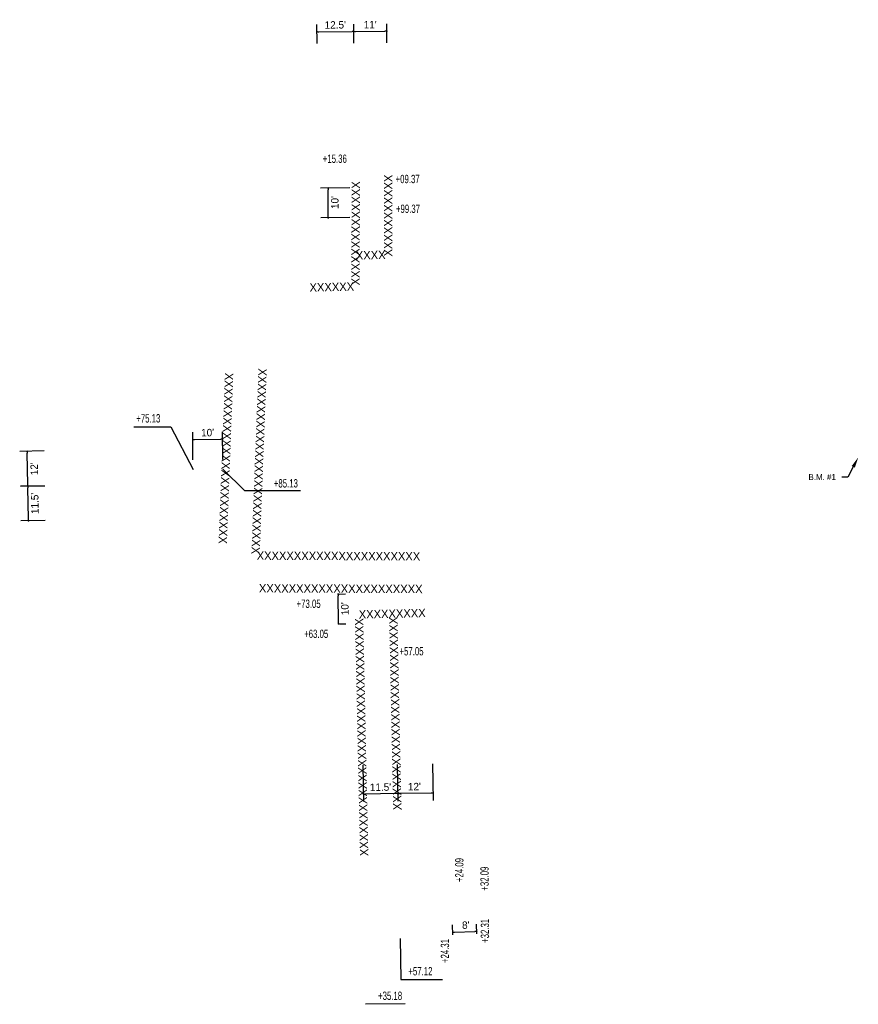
# Model space of a CAD drawing. Header units: feet. Extents: x 168594 to 171035, y 320909 to 322486.
# Tile 1 of 2: x 168594 to 168875, y 320909 to 321240. Entities that reach past the tile are written whole.
import ezdxf
from ezdxf import colors
from ezdxf.entities.mleader import LeaderData, LeaderLine
from ezdxf.math import Vec2, Vec3

# ---------------------------------------------------------------- set-up
doc = ezdxf.new("R2010")
doc.units = ezdxf.units.FT
doc.header["$MEASUREMENT"] = 0
doc.layers.add('GE_X_CL_Text', color=131, linetype='Continuous')
doc.layers.add('PM_P_Text', color=7, linetype='Continuous')
doc.styles.add('Slanted-Normal', font='font31.shx', dxfattribs={"height": 0.14})
doc.styles.get("Standard").update_dxf_attribs({"font": 'font31.shx'})
doc.dimstyles.new('COEC', dxfattribs={"dimscale": 13.9, "dimtxt": 0.18, "dimasz": 0.18, "dimexe": 0.18, "dimexo": 0.0625, "dimgap": 0.09, "dimtad": 1, "dimzin": 0, "dimdsep": 46, "dimtxsty": 'Standard', "dimcen": 0.09, "dimclrd": 256, "dimclre": 256, "dimclrt": 256, "dimaunit": 1, "dimadec": 4, "dimazin": 0, "dimtfac": 1, "dimtofl": 0, "dimtmove": 0, "dimatfit": 3, "dimfxl": 1, "dimtolj": 1, "dimtzin": 0, "dimlwd": -1, "dimlwe": -1, "dimarcsym": 0})

# ---------------------------------------------------------------- blocks, each defined once
blk = doc.blocks.new('_Dot')
at = {"color": 0, "linetype": 'ByBlock', "lineweight": -2}
blk.add_line((-0.5, 0), (-1, 0), dxfattribs=at)
at = {"color": 0, "linetype": 'ByBlock', "const_width": 0.5}
blk.add_lwpolyline([(-0.25, 0, 1), (0.25, 0, 1)], format="xyb", close=True, dxfattribs=at)
blk = doc.blocks.new('*D1384')
at = {"layer": 'Defpoints', "color": 0, "transparency": 16777216}
for p in [(168720.34, 320990.92), (168732.2, 320991.12), (168720.53, 320980.14)]:
    blk.add_point(p, dxfattribs=at)
at = {"layer": 'PM_P_Text', "transparency": 16777216}
for p, q in [((168720.36, 320989.92), (168720.57, 320977.64)), ((168732.21, 320990.12), (168732.43, 320977.85)), ((168731.78, 320980.34), (168721.13, 320980.15))]:
    blk.add_line(p, q, dxfattribs=at)
at = {"layer": 'PM_P_Text', "transparency": 16777216, "xscale": 0.6, "yscale": 0.6, "zscale": 0.6}
for p, rotation in [((168720.53, 320980.14), 180.9895714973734), ((168732.38, 320980.35), 0.9895714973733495)]:
    blk.add_blockref('_Dot', p, dxfattribs=dict(at, rotation=rotation))
at = {"layer": 'PM_P_Text', "transparency": 16777216, "insert": (168726.12, 320982.49), "char_height": 2.5, "attachment_point": 5, "rotation": 0.9896}
blk.add_mtext("\\A1;12'", dxfattribs=at)
blk = doc.blocks.new('*D1387')
at = {"layer": 'Defpoints', "color": 0, "transparency": 16777216}
for p in [(168708.84, 320990.72), (168720.34, 320990.92), (168709.03, 320979.94)]:
    blk.add_point(p, dxfattribs=at)
at = {"layer": 'PM_P_Text', "transparency": 16777216}
for p, q in [((168708.86, 320989.72), (168709.07, 320977.44)), ((168720.36, 320989.92), (168720.57, 320977.64)), ((168719.93, 320980.13), (168709.63, 320979.95))]:
    blk.add_line(p, q, dxfattribs=at)
at = {"layer": 'PM_P_Text', "transparency": 16777216, "xscale": 0.6, "yscale": 0.6, "zscale": 0.6}
for p, rotation in [((168709.03, 320979.94), 180.9895714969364), ((168720.53, 320980.14), 0.989571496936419)]:
    blk.add_blockref('_Dot', p, dxfattribs=dict(at, rotation=rotation))
at = {"layer": 'PM_P_Text', "transparency": 16777216, "insert": (168714.74, 320982.29), "char_height": 2.5, "attachment_point": 5, "rotation": 0.9896}
blk.add_mtext("\\A1;11.5'", dxfattribs=at)
blk = doc.blocks.new('*D1389')
at = {"layer": 'Defpoints', "color": 0, "transparency": 16777216}
for p in [(168699.83, 321047.15), (168700.5, 321047.16), (168699.95, 321037.15)]:
    blk.add_point(p, dxfattribs=at)
at = {"layer": 'PM_P_Text', "transparency": 16777216}
for p, q in [((168700.61, 321037.76), (168700.5, 321046.56)), ((168700.83, 321047.16), (168703, 321047.19)), ((168700.95, 321037.16), (168703.12, 321037.19))]:
    blk.add_line(p, q, dxfattribs=at)
at = {"layer": 'PM_P_Text', "transparency": 16777216, "xscale": 0.6, "yscale": 0.6, "zscale": 0.6}
for p, rotation in [((168700.5, 321047.16), 90.6836482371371), ((168700.62, 321037.16), 270.6836482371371)]:
    blk.add_blockref('_Dot', p, dxfattribs=dict(at, rotation=rotation))
at = {"layer": 'PM_P_Text', "transparency": 16777216, "insert": (168702.81, 321042.23), "char_height": 2.5, "attachment_point": 5, "rotation": 90.6836}
blk.add_mtext("\\A1;10'", dxfattribs=at)
blk = doc.blocks.new('*D1390')
at = {"layer": 'Defpoints', "color": 0, "transparency": 16777216}
for p in [(168661.7, 321099.16), (168651.77, 321091.22), (168661.77, 321091.31)]:
    blk.add_point(p, dxfattribs=at)
at = {"layer": 'PM_P_Text', "transparency": 16777216}
for p, q in [((168651.76, 321092.22), (168651.68, 321101.57)), ((168661.76, 321092.31), (168661.68, 321101.66)), ((168652.3, 321099.07), (168661.1, 321099.15))]:
    blk.add_line(p, q, dxfattribs=at)
at = {"layer": 'PM_P_Text', "transparency": 16777216, "xscale": 0.6, "yscale": 0.6, "zscale": 0.6}
for p, rotation in [((168651.7, 321099.07), 180.5192086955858), ((168661.7, 321099.16), 0.5192086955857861)]:
    blk.add_blockref('_Dot', p, dxfattribs=dict(at, rotation=rotation))
at = {"layer": 'PM_P_Text', "transparency": 16777216, "insert": (168656.68, 321101.36), "char_height": 2.5, "attachment_point": 5, "rotation": 0.5192}
blk.add_mtext("\\A1;10'", dxfattribs=at)
blk = doc.blocks.new('*D1391')
at = {"layer": 'Defpoints', "color": 0, "transparency": 16777216}
for p in [(168697.14, 321183.5), (168705.41, 321183.57), (168705.49, 321173.57)]:
    blk.add_point(p, dxfattribs=at)
at = {"layer": 'PM_P_Text', "transparency": 16777216}
for p, q in [((168704.41, 321183.56), (168694.64, 321183.48)), ((168697.22, 321174.1), (168697.15, 321182.9)), ((168704.49, 321173.56), (168694.72, 321173.48))]:
    blk.add_line(p, q, dxfattribs=at)
at = {"layer": 'PM_P_Text', "transparency": 16777216, "xscale": 0.6, "yscale": 0.6, "zscale": 0.6}
for p, rotation in [((168697.14, 321183.5), 90.45624183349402), ((168697.22, 321173.5), 270.456241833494)]:
    blk.add_blockref('_Dot', p, dxfattribs=dict(at, rotation=rotation))
at = {"layer": 'PM_P_Text', "transparency": 16777216, "insert": (168699.43, 321178.64), "char_height": 2.5, "attachment_point": 5, "rotation": 90.4562}
blk.add_mtext("\\A1;10'", dxfattribs=at)
blk = doc.blocks.new('*D1392')
at = {"layer": 'Defpoints', "color": 0, "transparency": 16777216}
for p in [(168596.36, 321083.37), (168603.04, 321083.46, 769.06), (168603.17, 321071.85, 768.74)]:
    blk.add_point(p, dxfattribs=at)
at = {"layer": 'PM_P_Text', "transparency": 16777216}
for p, q in [((168602.04, 321083.44), (168593.86, 321083.34)), ((168596.49, 321072.37), (168596.37, 321082.77)), ((168602.18, 321071.84), (168594, 321071.74))]:
    blk.add_line(p, q, dxfattribs=at)
at = {"layer": 'PM_P_Text', "transparency": 16777216, "xscale": 0.6, "yscale": 0.6, "zscale": 0.6}
for p, rotation in [((168596.36, 321083.37), 90.68847123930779), ((168596.5, 321071.77), 270.6884712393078)]:
    blk.add_blockref('_Dot', p, dxfattribs=dict(at, rotation=rotation))
at = {"layer": 'PM_P_Text', "transparency": 16777216, "insert": (168598.68, 321077.6), "char_height": 2.5, "attachment_point": 5, "rotation": 90.6885}
blk.add_mtext("\\A1;11.5'", dxfattribs=at)
blk = doc.blocks.new('*D1393')
at = {"layer": 'Defpoints', "color": 0, "transparency": 16777216}
for p in [(168596.08, 321095.08), (168602.75, 321095.24, 769.1), (168603.04, 321083.46, 769.06)]:
    blk.add_point(p, dxfattribs=at)
at = {"layer": 'PM_P_Text', "transparency": 16777216}
for p, q in [((168601.75, 321095.22), (168593.58, 321095.02)), ((168596.35, 321083.89), (168596.1, 321094.48)), ((168602.04, 321083.43), (168593.86, 321083.24))]:
    blk.add_line(p, q, dxfattribs=at)
at = {"layer": 'PM_P_Text', "transparency": 16777216, "xscale": 0.6, "yscale": 0.6, "zscale": 0.6}
for p, rotation in [((168596.08, 321095.08), 91.37299032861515), ((168596.36, 321083.3), 271.3729903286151)]:
    blk.add_blockref('_Dot', p, dxfattribs=dict(at, rotation=rotation))
at = {"layer": 'PM_P_Text', "transparency": 16777216, "insert": (168598.47, 321089.24), "char_height": 2.5, "attachment_point": 5, "rotation": 91.373}
blk.add_mtext("\\A1;12'", dxfattribs=at)
blk = doc.blocks.new('*D1394')
at = {"layer": 'Defpoints', "color": 0, "transparency": 16777216}
for p in [(168705.78, 321236.08), (168693.45, 321231, 768.59), (168705.83, 321231.13, 768.86)]:
    blk.add_point(p, dxfattribs=at)
at = {"layer": 'PM_P_Text', "transparency": 16777216}
for p, q in [((168693.44, 321232), (168693.37, 321238.46)), ((168705.82, 321232.13), (168705.75, 321238.58)), ((168693.99, 321235.96), (168705.18, 321236.08))]:
    blk.add_line(p, q, dxfattribs=at)
at = {"layer": 'PM_P_Text', "transparency": 16777216, "xscale": 0.6, "yscale": 0.6, "zscale": 0.6}
for p, rotation in [((168693.39, 321235.96), 180.5926306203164), ((168705.78, 321236.08), 0.592630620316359)]:
    blk.add_blockref('_Dot', p, dxfattribs=dict(at, rotation=rotation))
at = {"layer": 'PM_P_Text', "transparency": 16777216, "insert": (168699.56, 321238.27), "char_height": 2.5, "attachment_point": 5, "rotation": 0.5926}
blk.add_mtext("\\A1;12.5'", dxfattribs=at)
blk = doc.blocks.new('*D1395')
at = {"layer": 'Defpoints', "color": 0, "transparency": 16777216}
for p in [(168716.84, 321236.17), (168705.83, 321231.13, 768.86), (168716.88, 321231.21, 768.95)]:
    blk.add_point(p, dxfattribs=at)
at = {"layer": 'PM_P_Text', "transparency": 16777216}
for p, q in [((168705.82, 321232.13), (168705.77, 321238.58)), ((168716.87, 321232.21), (168716.82, 321238.67)), ((168706.39, 321236.09), (168716.24, 321236.16))]:
    blk.add_line(p, q, dxfattribs=at)
at = {"layer": 'PM_P_Text', "transparency": 16777216, "xscale": 0.6, "yscale": 0.6, "zscale": 0.6}
for p, rotation in [((168716.84, 321236.17), 0.4444981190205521), ((168705.79, 321236.08), 180.4444981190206)]:
    blk.add_blockref('_Dot', p, dxfattribs=dict(at, rotation=rotation))
at = {"layer": 'PM_P_Text', "transparency": 16777216, "insert": (168711.3, 321238.38), "char_height": 2.5, "attachment_point": 5, "rotation": 0.4445}
blk.add_mtext("\\A1;11'", dxfattribs=at)
blk = doc.blocks.new('*D6637')
at = {"layer": 'Defpoints', "color": 0, "transparency": 16777216}
for p in [(168747.03, 320933.82), (168739.06, 320931.77), (168747.09, 320932.03)]:
    blk.add_point(p, dxfattribs=at)
at = {"layer": 'PM_P_Text', "transparency": 16777216}
for p, q in [((168739.03, 320932.77), (168738.92, 320936.05)), ((168747.06, 320933.03), (168746.95, 320936.32)), ((168739.6, 320933.57), (168746.43, 320933.8))]:
    blk.add_line(p, q, dxfattribs=at)
at = {"layer": 'PM_P_Text', "transparency": 16777216, "xscale": 0.6, "yscale": 0.6, "zscale": 0.6}
for p, rotation in [((168739, 320933.55), 181.8939695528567), ((168747.03, 320933.82), 1.89396955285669)]:
    blk.add_blockref('_Dot', p, dxfattribs=dict(at, rotation=rotation))
at = {"layer": 'PM_P_Text', "transparency": 16777216, "insert": (168743.38, 320935.95), "char_height": 2.5, "attachment_point": 5, "rotation": 1.894}
blk.add_mtext("\\A1;8'", dxfattribs=at)

msp = doc.modelspace()

# ---------------------------------------------------------------- linework, layer by layer
at = {"layer": 'PM_P_Text', "elevation": 768.671, "flags": 128}
msp.add_lwpolyline([(168631.892, 321103.297), (168644.312, 321103.343), (168651.792, 321089.023)], dxfattribs=at)
at = {"layer": 'PM_P_Text', "flags": 128}
for points in [[(168687.85, 321081.874), (168669.143, 321081.817), (168661.791, 321089.116)], [(168721.343, 320931.461), (168721.539, 320917.665), (168735.539, 320917.665)], [(168723.056, 320909.585), (168709.722, 320909.385)]]:
    msp.add_lwpolyline(points, dxfattribs=at)

# ---------------------------------------------------------------- texts
at = {"layer": 'PM_P_Text', "char_height": 2.8, "attachment_point": 5, "style": 'Slanted-Normal'}
for s, insert in [('{\\W0.7;+15.36}', (168699.404, 321193.327)), ('{\\W0.7;+09.37}', (168723.862, 321186.519)), ('{\\W0.7;+99.37}', (168723.98, 321176.52)), ('{\\W0.7;+73.05}', (168690.602, 321043.875)), ('{\\W0.7;+63.05}', (168693.152, 321033.787)), ('{\\W0.7;+57.05}', (168725.163, 321027.935, 769.601)), ('{\\W0.7;+57.12}', (168728.148, 320920.48)), ('{\\W0.7;+35.18}', (168717.973, 320912.235))]:
    msp.add_mtext_dynamic_manual_height_columns(s, width=15.64006, gutter_width=10, heights=[0], dxfattribs=dict(at, insert=insert))
at = {"layer": 'PM_P_Text', "char_height": 2.8, "attachment_point": 1}
for s, insert, rotation in [('XXXXXXXXXXX', (168715.869, 321160.533), 89.81433), ('XXXXXXXXXXXXXX', (168704.944, 321150.811), 89.81433), ('XXXX', (168706.432, 321162.262), 1.27682), ('XXXXXX', (168690.882, 321151.504), 1.27682), ('XXXXXXXXXXXXXXXXXXXXXXX', (168665.34, 321121.392), 267.82401), ('XXXXXXXXXXXXXXXXXXXXXXXXX', (168676.559, 321122.873), 267.82401), ('XXXXXXXXXXXXXXXXXXXXXX', (168673.165, 321061.466), 359.73957), ('XXXXXXXXXXXXXXXXXXXXXX', (168673.931, 321050.501), 359.73957), ('XXXXXXXXX', (168707.409, 321041.724), 1.27682), ('XXXXXXXXXXXXXXXXXXXXXXXXXX', (168719.01, 320974.544, 769.935), 91.21511), ('XXXXXXXXXXXXXXXXXXXXXXXXXXXXXXXX', (168707.865, 320959.114), 91.21511)]:
    msp.add_mtext_dynamic_manual_height_columns(s, width=18.85067, gutter_width=14, heights=[0], dxfattribs=dict(at, insert=insert, rotation=rotation))
at = {"layer": 'PM_P_Text', "char_height": 2.8, "attachment_point": 5, "style": 'Slanted-Normal'}
for s, insert, rotation in [('{\\W0.7;+75.13}', (168636.776, 321106.142, 768.671), 0.15724), ('{\\W0.7;+85.13}', (168682.959, 321084.317), 0.15724), ('{\\W0.7;+24.09}', (168741.231, 320954.473), 90), ('{\\W0.7;+32.09}', (168749.706, 320951.581), 90), ('{\\W0.7;+32.31}', (168749.826, 320934.046), 90), ('{\\W0.7;+24.31}', (168736.392, 320927.267), 90)]:
    msp.add_mtext_dynamic_manual_height_columns(s, width=15.64006, gutter_width=10, heights=[0], dxfattribs=dict(at, insert=insert, rotation=rotation))

# ---------------------------------------------------------------- dimensions: what is measured, and where the dimension line sits
at = {"layer": 'PM_P_Text'}
for base, p1, p2, angle, text, picture, middle in [((168705.777, 321236.084), (168693.446, 321230.999, 768.586), (168705.829, 321231.127, 768.862), 0.59263, "12.5'", '*D1394', (168699.586, 321236.02)), ((168697.142, 321183.501), (168705.49, 321173.567), (168705.411, 321183.567), 90.45624, "10'", '*D1391', (168697.181, 321178.626)), ((168596.362, 321083.375), (168603.175, 321071.855, 768.743), (168603.036, 321083.455, 769.057), 90.68847, "11.5'", '*D1392', (168596.432, 321077.575)), ((168700.497, 321047.158), (168699.947, 321037.151), (168699.828, 321047.15), 90.68365, "10'", '*D1389', (168700.556, 321042.2)), ((168709.029, 320979.942, 769.935), (168720.341, 320990.919, 769.935), (168708.843, 320990.721, 769.935), 180.98957, "11.5'", '*D1387', (168714.778, 320980.042, 769.935)), ((168720.527, 320980.141, 769.935), (168732.196, 320991.124, 769.935), (168720.341, 320990.919, 769.935), 180.98957, "12'", '*D1384', (168726.154, 320980.238, 769.935)), ((168747.034, 320933.82), (168739.059, 320931.766), (168747.093, 320932.032), 1.89397, "8'", '*D6637', (168743.455, 320933.702))]:
    dim = msp.add_linear_dim(base=base, p1=p1, p2=p2, angle=angle, text=text, dimstyle='COEC', override={"dimscale": 20, "dimtxt": 0.125, "dimasz": 0.03, "dimexe": 0.125, "dimexo": 0.05, "dimgap": 0.05, "dimblk1": 'Dot', "dimblk2": 'Dot', "dimsah": 1}, dxfattribs=at)
    dim.commit()
    dim.dimension.update_dxf_attribs({"geometry": picture, "text_midpoint": middle, "dimtype": 161})
for p1, p2, distance, text, picture, middle in [((168705.829, 321231.127, 768.862), (168716.879, 321231.213, 768.948), 4.957, "11'", '*D1395', (168711.298, 321238.377)), ((168651.772, 321091.22), (168661.772, 321091.311), 7.849, "10'", '*D1390', (168656.68, 321101.364)), ((168603.036, 321083.455, 769.057), (168602.753, 321095.24, 769.1), 6.674, "12'", '*D1393', (168598.472, 321089.241))]:
    dim = msp.add_aligned_dim(p1=p1, p2=p2, distance=distance, text=text, dimstyle='COEC', override={"dimscale": 20, "dimtxt": 0.125, "dimasz": 0.03, "dimexe": 0.125, "dimexo": 0.05, "dimgap": 0.05, "dimblk1": 'Dot', "dimblk2": 'Dot', "dimsah": 1}, dxfattribs=at)
    dim.commit()
    dim.dimension.update_dxf_attribs({"geometry": picture, "text_midpoint": middle})

# ---------------------------------------------------------------- leaders
at = {"layer": 'GE_X_CL_Text'}
ml = msp.add_multileader_mtext('Standard', dxfattribs=at)
ml.set_content('\\pxi-3,l4,t4;B.M.^I#1', color=256, style='Slanted-Normal')
ml.set_leader_properties()
ml.build(insert=Vec2(0, 0))
ml.multileader.update_dxf_attribs({"text_right_attachment_type": 3, "dogleg_length": 0.1, "arrow_head_size": 3.6, "scale": 20})
ctx = ml.context
ctx.base_point, ctx.scale, ctx.char_height, ctx.arrow_head_size, ctx.plane_origin = Vec3(168854.792, 321086.459, 771.64), 20, 2, 3.6, Vec3(168875.202, 321093.066, 771.64)
ctx.right_attachment, ctx.text_align_type = 3, 2
notes = []
notes.append((ctx, [(0, (1, 1, 0), (168871.68, 321086.459, 771.64), (-1, 0), 2, [(0, [(168875.202, 321093.066, 771.64)], 0, [])])]))
ctx.mtext.insert, ctx.mtext.alignment, ctx.mtext.flow_direction = Vec3(168867.68, 321087.459, 771.64), 3, 5
for ctx, leaders in notes:
    for number, flags, end, landing, length, lines in leaders:
        leader = LeaderData()
        leader.index, (leader.has_last_leader_line, leader.has_dogleg_vector, leader.attachment_direction) = number, flags
        leader.last_leader_point, leader.dogleg_vector, leader.dogleg_length = Vec3(end), Vec3(landing), length
        for number, points, colour, breaks in lines:
            line = LeaderLine()
            line.index, line.vertices, line.color, line.breaks = number, Vec3.list(points), colors.encode_raw_color(colour), breaks
            leader.lines.append(line)
        ctx.leaders.append(leader)

doc.saveas('drawing.dxf')
